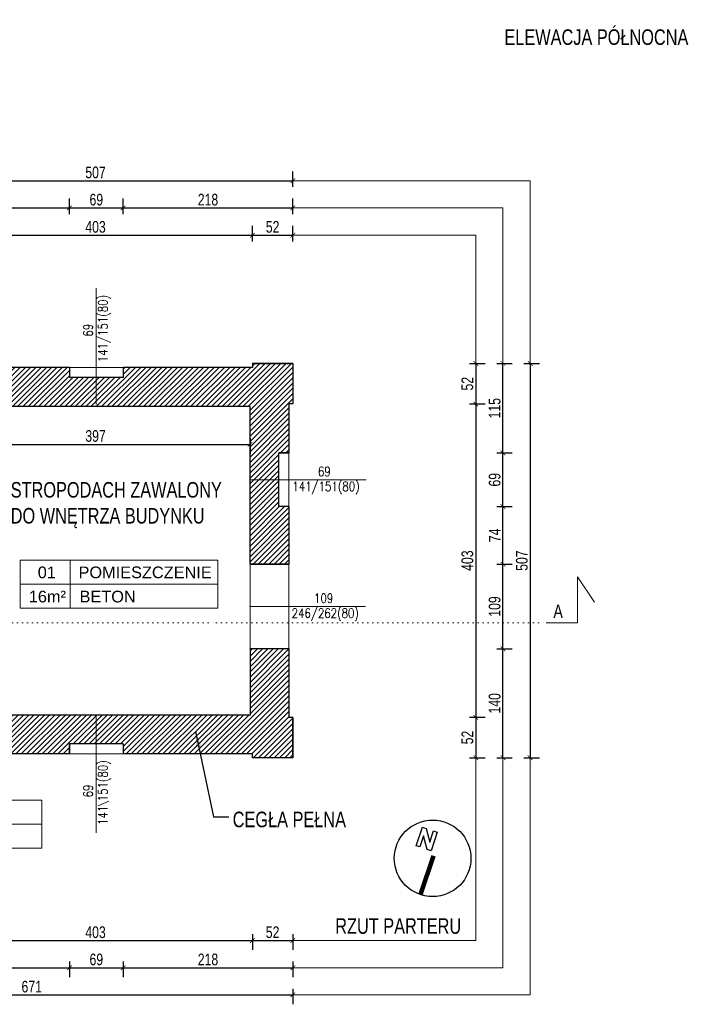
# Model space of a CAD drawing. Header units: millimetres. Extents: x 93304 to 114513, y -38366 to -34536.
# Tile 7 of 17: x 96675 to 97534, y -37525 to -36259. Entities that reach past the tile are written whole.
import ezdxf
from ezdxf.enums import TextEntityAlignment as Align

# ---------------------------------------------------------------- set-up
doc = ezdxf.new("R2010")
doc.units = ezdxf.units.MM
doc.linetypes.add('DOT', pattern=[6.35, 0, -6.35])
doc.layers.add('_A_Hatch', color=7, linetype='Continuous', lineweight=9, true_color=0x666666)
for name, color, linetype, lineweight in [('_A_Opis', 2, 'Continuous', 9), ('_AT_wymiar', 6, 'Continuous', 9), ('A_Cienka', 1, 'Continuous', 9), ('A_Konstrukcyjne_', 4, 'Continuous', 30), ('A_Opis', 2, 'Continuous', 9), ('A_opis okien', 50, 'Continuous', 13)]:
    doc.layers.add(name, color=color, linetype=linetype, lineweight=lineweight)
doc.styles.add('ARIAL', font='arial.ttf', dxfattribs={"width": 0.75})
doc.styles.get("Standard").update_dxf_attribs({"font": 'arial.ttf', "height": 15})
doc.styles.add('WYMIARY', font='romans.shx', dxfattribs={"width": 0.8})
doc.dimstyles.new('M 100', dxfattribs={"dimscale": 100, "dimtxt": 0.2, "dimasz": 0.06, "dimexe": 0.12, "dimexo": 0, "dimgap": 0.03, "dimtad": 1, "dimdsep": 46, "dimtxsty": 'ARIAL', "dimblk": 'ARCHTICK', "dimcen": 0.09, "dimclrd": 256, "dimclre": 252, "dimclrt": 256, "dimadec": 1, "dimazin": 0, "dimtfac": 1, "dimtdec": 1, "dimtix": 1, "dimtmove": 0, "dimatfit": 3, "dimfxl": 0.08, "dimfxlon": 1, "dimtolj": 1, "dimarcsym": 0})

# ---------------------------------------------------------------- blocks, each defined once
blk = doc.blocks.new('_ArchTick')
at = {"color": 0, "linetype": 'ByBlock', "const_width": 0.15}
blk.add_lwpolyline([(-0.5, -0.5), (0.5, 0.5)], dxfattribs=at)
blk = doc.blocks.new('*D2')
at = {"layer": '_AT_wymiar', "color": 252, "lineweight": -2}
for p, q in [((96518.7, -36509.2), (96518.7, -36489.2)), ((96738.7, -36509.2), (96738.7, -36489.2))]:
    blk.add_line(p, q, dxfattribs=at)
at = {"layer": '_AT_wymiar', "lineweight": -2}
blk.add_line((96518.7, -36501.2), (96738.7, -36501.2), dxfattribs=at)
at = {"layer": 'Defpoints', "color": 0}
for p in [(96738.7, -36501.2), (96518.7, -36701.2), (96738.7, -36706.2)]:
    blk.add_point(p, dxfattribs=at)
at = {"layer": '_AT_wymiar', "lineweight": -2, "xscale": 6, "yscale": 6, "zscale": 6, "rotation": 180}
blk.add_blockref('_ArchTick', (96518.7, -36501.2), dxfattribs=at)
at = {"layer": '_AT_wymiar', "lineweight": -2, "xscale": 6, "yscale": 6, "zscale": 6}
blk.add_blockref('_ArchTick', (96738.7, -36501.2), dxfattribs=at)
at = {"layer": '_AT_wymiar', "insert": (96628.7, -36490.6), "char_height": 15, "attachment_point": 5, "style": 'ARIAL'}
blk.add_mtext('\\A1;220', dxfattribs=at)
blk = doc.blocks.new('*D3')
at = {"layer": '_AT_wymiar', "color": 252, "lineweight": -2}
for p, q in [((96738.7, -36509.2), (96738.7, -36489.2)), ((96807.7, -36509.2), (96807.7, -36489.2))]:
    blk.add_line(p, q, dxfattribs=at)
at = {"layer": '_AT_wymiar', "lineweight": -2}
blk.add_line((96738.7, -36501.2), (96807.7, -36501.2), dxfattribs=at)
at = {"layer": 'Defpoints', "color": 0}
for p in [(96807.7, -36501.2), (96738.7, -36706.2), (96807.7, -36706.2)]:
    blk.add_point(p, dxfattribs=at)
at = {"layer": '_AT_wymiar', "lineweight": -2, "xscale": 6, "yscale": 6, "zscale": 6, "rotation": 180}
blk.add_blockref('_ArchTick', (96738.7, -36501.2), dxfattribs=at)
at = {"layer": '_AT_wymiar', "lineweight": -2, "xscale": 6, "yscale": 6, "zscale": 6}
blk.add_blockref('_ArchTick', (96807.7, -36501.2), dxfattribs=at)
at = {"layer": '_AT_wymiar', "insert": (96773.2, -36490.6), "char_height": 15, "attachment_point": 5, "style": 'ARIAL'}
blk.add_mtext('\\A1;69', dxfattribs=at)
blk = doc.blocks.new('*D4')
at = {"layer": '_AT_wymiar', "color": 252, "lineweight": -2}
for p, q in [((96807.7, -36509.2), (96807.7, -36489.2)), ((97025.7, -36509.2), (97025.7, -36489.2))]:
    blk.add_line(p, q, dxfattribs=at)
at = {"layer": '_AT_wymiar', "lineweight": -2}
blk.add_line((96807.7, -36501.2), (97025.7, -36501.2), dxfattribs=at)
at = {"layer": 'Defpoints', "color": 0}
for p in [(97025.7, -36501.2), (97025.7, -36701.2), (96807.7, -36706.2)]:
    blk.add_point(p, dxfattribs=at)
at = {"layer": '_AT_wymiar', "lineweight": -2, "xscale": 6, "yscale": 6, "zscale": 6, "rotation": 180}
blk.add_blockref('_ArchTick', (96807.7, -36501.2), dxfattribs=at)
at = {"layer": '_AT_wymiar', "lineweight": -2, "xscale": 6, "yscale": 6, "zscale": 6}
blk.add_blockref('_ArchTick', (97025.7, -36501.2), dxfattribs=at)
at = {"layer": '_AT_wymiar', "insert": (96916.7, -36490.6), "char_height": 15, "attachment_point": 5, "style": 'ARIAL'}
blk.add_mtext('\\A1;218', dxfattribs=at)
blk = doc.blocks.new('*D5')
at = {"layer": '_AT_wymiar', "color": 252, "lineweight": -2}
for p, q in [((96518.7, -36474.2), (96518.7, -36454.2)), ((97025.7, -36474.2), (97025.7, -36454.2))]:
    blk.add_line(p, q, dxfattribs=at)
at = {"layer": '_AT_wymiar', "lineweight": -2}
blk.add_line((96518.7, -36466.2), (97025.7, -36466.2), dxfattribs=at)
at = {"layer": 'Defpoints', "color": 0}
for p in [(97025.7, -36466.2), (96518.7, -36701.2), (97025.7, -36701.2)]:
    blk.add_point(p, dxfattribs=at)
at = {"layer": '_AT_wymiar', "lineweight": -2, "xscale": 6, "yscale": 6, "zscale": 6, "rotation": 180}
blk.add_blockref('_ArchTick', (96518.7, -36466.2), dxfattribs=at)
at = {"layer": '_AT_wymiar', "lineweight": -2, "xscale": 6, "yscale": 6, "zscale": 6}
blk.add_blockref('_ArchTick', (97025.7, -36466.2), dxfattribs=at)
at = {"layer": '_AT_wymiar', "insert": (96772.2, -36455.6), "char_height": 15, "attachment_point": 5, "style": 'ARIAL'}
blk.add_mtext('\\A1;507', dxfattribs=at)
blk = doc.blocks.new('*D6')
at = {"layer": '_AT_wymiar', "color": 252, "lineweight": -2}
for p, q in [((97287.7, -37068.2), (97307.7, -37068.2)), ((97287.7, -37208.2), (97307.7, -37208.2))]:
    blk.add_line(p, q, dxfattribs=at)
at = {"layer": '_AT_wymiar', "lineweight": -2}
blk.add_line((97295.7, -37208.2), (97295.7, -37068.2), dxfattribs=at)
at = {"layer": 'Defpoints', "color": 0}
for p in [(97020.7, -37068.2), (97295.7, -37068.2), (97025.7, -37208.2)]:
    blk.add_point(p, dxfattribs=at)
at = {"layer": '_AT_wymiar', "lineweight": -2, "xscale": 6, "yscale": 6, "zscale": 6}
for p, rotation in [((97295.7, -37068.2), 90), ((97295.7, -37208.2), 270)]:
    blk.add_blockref('_ArchTick', p, dxfattribs=dict(at, rotation=rotation))
at = {"layer": '_AT_wymiar', "insert": (97285, -37138.2), "char_height": 15, "attachment_point": 5, "rotation": 90, "style": 'ARIAL'}
blk.add_mtext('\\A1;140', dxfattribs=at)
blk = doc.blocks.new('*D7')
at = {"layer": '_AT_wymiar', "color": 252, "lineweight": -2}
for p, q in [((97287.7, -36959.2), (97307.7, -36959.2)), ((97287.7, -37068.2), (97307.7, -37068.2))]:
    blk.add_line(p, q, dxfattribs=at)
at = {"layer": '_AT_wymiar', "lineweight": -2}
blk.add_line((97295.7, -37068.2), (97295.7, -36959.2), dxfattribs=at)
at = {"layer": 'Defpoints', "color": 0}
for p in [(97020.7, -36959.2), (97295.7, -36959.2), (97020.7, -37068.2)]:
    blk.add_point(p, dxfattribs=at)
at = {"layer": '_AT_wymiar', "lineweight": -2, "xscale": 6, "yscale": 6, "zscale": 6}
for p, rotation in [((97295.7, -36959.2), 90), ((97295.7, -37068.2), 270)]:
    blk.add_blockref('_ArchTick', p, dxfattribs=dict(at, rotation=rotation))
at = {"layer": '_AT_wymiar', "insert": (97285, -37013.7), "char_height": 15, "attachment_point": 5, "rotation": 90, "style": 'ARIAL'}
blk.add_mtext('\\A1;109', dxfattribs=at)
blk = doc.blocks.new('*D8')
at = {"layer": '_AT_wymiar', "color": 252, "lineweight": -2}
for p, q in [((97287.7, -36885.2), (97307.7, -36885.2)), ((97287.7, -36959.2), (97307.7, -36959.2))]:
    blk.add_line(p, q, dxfattribs=at)
at = {"layer": '_AT_wymiar', "lineweight": -2}
blk.add_line((97295.7, -36959.2), (97295.7, -36885.2), dxfattribs=at)
at = {"layer": 'Defpoints', "color": 0}
for p in [(97020.7, -36885.2), (97295.7, -36885.2), (97020.7, -36959.2)]:
    blk.add_point(p, dxfattribs=at)
at = {"layer": '_AT_wymiar', "lineweight": -2, "xscale": 6, "yscale": 6, "zscale": 6}
for p, rotation in [((97295.7, -36885.2), 90), ((97295.7, -36959.2), 270)]:
    blk.add_blockref('_ArchTick', p, dxfattribs=dict(at, rotation=rotation))
at = {"layer": '_AT_wymiar', "insert": (97285.2, -36922.2), "char_height": 15, "attachment_point": 5, "rotation": 90, "style": 'ARIAL'}
blk.add_mtext('\\A1;74', dxfattribs=at)
blk = doc.blocks.new('*D9')
at = {"layer": '_AT_wymiar', "color": 252, "lineweight": -2}
for p, q in [((97287.7, -36816.2), (97307.7, -36816.2)), ((97287.7, -36885.2), (97307.7, -36885.2))]:
    blk.add_line(p, q, dxfattribs=at)
at = {"layer": '_AT_wymiar', "lineweight": -2}
blk.add_line((97295.7, -36885.2), (97295.7, -36816.2), dxfattribs=at)
at = {"layer": 'Defpoints', "color": 0}
for p in [(97020.7, -36816.2), (97295.7, -36816.2), (97020.7, -36885.2)]:
    blk.add_point(p, dxfattribs=at)
at = {"layer": '_AT_wymiar', "lineweight": -2, "xscale": 6, "yscale": 6, "zscale": 6}
for p, rotation in [((97295.7, -36816.2), 90), ((97295.7, -36885.2), 270)]:
    blk.add_blockref('_ArchTick', p, dxfattribs=dict(at, rotation=rotation))
at = {"layer": '_AT_wymiar', "insert": (97285, -36850.7), "char_height": 15, "attachment_point": 5, "rotation": 90, "style": 'ARIAL'}
blk.add_mtext('\\A1;69', dxfattribs=at)
blk = doc.blocks.new('*D10')
at = {"layer": '_AT_wymiar', "color": 252, "lineweight": -2}
for p, q in [((97287.7, -36701.2), (97307.7, -36701.2)), ((97287.7, -36816.2), (97307.7, -36816.2))]:
    blk.add_line(p, q, dxfattribs=at)
at = {"layer": '_AT_wymiar', "lineweight": -2}
blk.add_line((97295.7, -36816.2), (97295.7, -36701.2), dxfattribs=at)
at = {"layer": 'Defpoints', "color": 0}
for p in [(97025.7, -36701.2), (97295.7, -36701.2), (97020.7, -36816.2)]:
    blk.add_point(p, dxfattribs=at)
at = {"layer": '_AT_wymiar', "lineweight": -2, "xscale": 6, "yscale": 6, "zscale": 6}
for p, rotation in [((97295.7, -36701.2), 90), ((97295.7, -36816.2), 270)]:
    blk.add_blockref('_ArchTick', p, dxfattribs=dict(at, rotation=rotation))
at = {"layer": '_AT_wymiar', "insert": (97285, -36758.7), "char_height": 15, "attachment_point": 5, "rotation": 90, "style": 'ARIAL'}
blk.add_mtext('\\A1;115', dxfattribs=at)
blk = doc.blocks.new('*D12')
at = {"layer": '_AT_wymiar', "color": 252, "lineweight": -2}
for p, q in [((97322.7, -36701.2), (97342.7, -36701.2)), ((97322.7, -37208.2), (97342.7, -37208.2))]:
    blk.add_line(p, q, dxfattribs=at)
at = {"layer": '_AT_wymiar', "lineweight": -2}
blk.add_line((97330.7, -36701.2), (97330.7, -37208.2), dxfattribs=at)
at = {"layer": 'Defpoints', "color": 0}
for p in [(97025.7, -36701.2), (97025.7, -37208.2), (97330.7, -37208.2)]:
    blk.add_point(p, dxfattribs=at)
at = {"layer": '_AT_wymiar', "lineweight": -2, "xscale": 6, "yscale": 6, "zscale": 6}
for p, rotation in [((97330.7, -36701.2), 90), ((97330.7, -37208.2), 270)]:
    blk.add_blockref('_ArchTick', p, dxfattribs=dict(at, rotation=rotation))
at = {"layer": '_AT_wymiar', "insert": (97320, -36954.7), "char_height": 15, "attachment_point": 5, "rotation": 90, "style": 'ARIAL'}
blk.add_mtext('\\A1;507', dxfattribs=at)
blk = doc.blocks.new('*D19')
at = {"layer": '_AT_wymiar', "color": 252, "lineweight": -2}
for p, q in [((96518.7, -37470.2), (96518.7, -37490.2)), ((96738.7, -37470.2), (96738.7, -37490.2))]:
    blk.add_line(p, q, dxfattribs=at)
at = {"layer": '_AT_wymiar', "lineweight": -2}
blk.add_line((96518.7, -37478.2), (96738.7, -37478.2), dxfattribs=at)
at = {"layer": 'Defpoints', "color": 0}
for p in [(96518.7, -37208.2), (96738.7, -37203.2), (96738.7, -37478.2)]:
    blk.add_point(p, dxfattribs=at)
at = {"layer": '_AT_wymiar', "lineweight": -2, "xscale": 6, "yscale": 6, "zscale": 6, "rotation": 180}
blk.add_blockref('_ArchTick', (96518.7, -37478.2), dxfattribs=at)
at = {"layer": '_AT_wymiar', "lineweight": -2, "xscale": 6, "yscale": 6, "zscale": 6}
blk.add_blockref('_ArchTick', (96738.7, -37478.2), dxfattribs=at)
at = {"layer": '_AT_wymiar', "insert": (96628.7, -37467.6), "char_height": 15, "attachment_point": 5, "style": 'ARIAL'}
blk.add_mtext('\\A1;220', dxfattribs=at)
blk = doc.blocks.new('*D20')
at = {"layer": '_AT_wymiar', "color": 252, "lineweight": -2}
for p, q in [((96738.7, -37470.2), (96738.7, -37490.2)), ((96807.7, -37470.2), (96807.7, -37490.2))]:
    blk.add_line(p, q, dxfattribs=at)
at = {"layer": '_AT_wymiar', "lineweight": -2}
blk.add_line((96738.7, -37478.2), (96807.7, -37478.2), dxfattribs=at)
at = {"layer": 'Defpoints', "color": 0}
for p in [(96738.7, -37203.2), (96807.7, -37203.2), (96807.7, -37478.2)]:
    blk.add_point(p, dxfattribs=at)
at = {"layer": '_AT_wymiar', "lineweight": -2, "xscale": 6, "yscale": 6, "zscale": 6, "rotation": 180}
blk.add_blockref('_ArchTick', (96738.7, -37478.2), dxfattribs=at)
at = {"layer": '_AT_wymiar', "lineweight": -2, "xscale": 6, "yscale": 6, "zscale": 6}
blk.add_blockref('_ArchTick', (96807.7, -37478.2), dxfattribs=at)
at = {"layer": '_AT_wymiar', "insert": (96773.2, -37467.6), "char_height": 15, "attachment_point": 5, "style": 'ARIAL'}
blk.add_mtext('\\A1;69', dxfattribs=at)
blk = doc.blocks.new('*D21')
at = {"layer": '_AT_wymiar', "color": 252, "lineweight": -2}
for p, q in [((96807.7, -37470.2), (96807.7, -37490.2)), ((97025.7, -37470.2), (97025.7, -37490.2))]:
    blk.add_line(p, q, dxfattribs=at)
at = {"layer": '_AT_wymiar', "lineweight": -2}
blk.add_line((96807.7, -37478.2), (97025.7, -37478.2), dxfattribs=at)
at = {"layer": 'Defpoints', "color": 0}
for p in [(96807.7, -37203.2), (97025.7, -37208.2), (97025.7, -37478.2)]:
    blk.add_point(p, dxfattribs=at)
at = {"layer": '_AT_wymiar', "lineweight": -2, "xscale": 6, "yscale": 6, "zscale": 6, "rotation": 180}
blk.add_blockref('_ArchTick', (96807.7, -37478.2), dxfattribs=at)
at = {"layer": '_AT_wymiar', "lineweight": -2, "xscale": 6, "yscale": 6, "zscale": 6}
blk.add_blockref('_ArchTick', (97025.7, -37478.2), dxfattribs=at)
at = {"layer": '_AT_wymiar', "insert": (96916.7, -37467.6), "char_height": 15, "attachment_point": 5, "style": 'ARIAL'}
blk.add_mtext('\\A1;218', dxfattribs=at)
blk = doc.blocks.new('*D22')
at = {"layer": '_AT_wymiar', "color": 252, "lineweight": -2}
for p, q in [((96354.7, -37505.2), (96354.7, -37525.2)), ((97025.7, -37505.2), (97025.7, -37525.2))]:
    blk.add_line(p, q, dxfattribs=at)
at = {"layer": '_AT_wymiar', "lineweight": -2}
blk.add_line((96354.7, -37513.2), (97025.7, -37513.2), dxfattribs=at)
at = {"layer": 'Defpoints', "color": 0}
for p in [(96354.7, -37208.2), (97025.7, -37208.2), (97025.7, -37513.2)]:
    blk.add_point(p, dxfattribs=at)
at = {"layer": '_AT_wymiar', "lineweight": -2, "xscale": 6, "yscale": 6, "zscale": 6, "rotation": 180}
blk.add_blockref('_ArchTick', (96354.7, -37513.2), dxfattribs=at)
at = {"layer": '_AT_wymiar', "lineweight": -2, "xscale": 6, "yscale": 6, "zscale": 6}
blk.add_blockref('_ArchTick', (97025.7, -37513.2), dxfattribs=at)
at = {"layer": '_AT_wymiar', "insert": (96690.2, -37502.6), "char_height": 15, "attachment_point": 5, "style": 'ARIAL'}
blk.add_mtext('\\A1;671', dxfattribs=at)
blk = doc.blocks.new('szpila okna')
at = {"layer": 'A_opis okien'}
blk.add_lwpolyline([(-55.2, 0), (111, 0)], dxfattribs=at)
at = {"layer": 'A_opis okien', "style": 'WYMIARY', "width": 0.8}
for tag, height, p in [('QQQQ', 9.6, (51.4, 11.8)), ('OP', 19.2, (145.8, -0.8)), ('SSS', 9.6, (51.4, -11.8))]:
    blk.add_attdef(tag, text='', height=height, dxfattribs=at).set_placement(p, align=Align.MIDDLE_CENTER)
blk = doc.blocks.new('*D69')
at = {"layer": '_AT_wymiar', "color": 252, "lineweight": -2}
for p, q in [((96570.7, -36544.2), (96570.7, -36524.2)), ((96973.7, -36544.2), (96973.7, -36524.2))]:
    blk.add_line(p, q, dxfattribs=at)
at = {"layer": '_AT_wymiar', "lineweight": -2}
blk.add_line((96570.7, -36536.2), (96973.7, -36536.2), dxfattribs=at)
at = {"layer": 'Defpoints', "color": 0}
for p in [(96973.7, -36536.2), (96570.7, -36701.2), (96973.7, -36701.2)]:
    blk.add_point(p, dxfattribs=at)
at = {"layer": '_AT_wymiar', "lineweight": -2, "xscale": 6, "yscale": 6, "zscale": 6, "rotation": 180}
blk.add_blockref('_ArchTick', (96570.7, -36536.2), dxfattribs=at)
at = {"layer": '_AT_wymiar', "lineweight": -2, "xscale": 6, "yscale": 6, "zscale": 6}
blk.add_blockref('_ArchTick', (96973.7, -36536.2), dxfattribs=at)
at = {"layer": '_AT_wymiar', "insert": (96772.2, -36525.6), "char_height": 15, "attachment_point": 5, "style": 'ARIAL'}
blk.add_mtext('\\A1;403', dxfattribs=at)
blk = doc.blocks.new('*D70')
at = {"layer": '_AT_wymiar', "color": 252, "lineweight": -2}
for p, q in [((96973.7, -36544.2), (96973.7, -36524.2)), ((97025.7, -36544.2), (97025.7, -36524.2))]:
    blk.add_line(p, q, dxfattribs=at)
at = {"layer": '_AT_wymiar', "lineweight": -2}
blk.add_line((96973.7, -36536.2), (97025.7, -36536.2), dxfattribs=at)
at = {"layer": 'Defpoints', "color": 0}
for p in [(97025.7, -36536.2), (96973.7, -36701.2), (97025.7, -36701.2)]:
    blk.add_point(p, dxfattribs=at)
at = {"layer": '_AT_wymiar', "lineweight": -2, "xscale": 6, "yscale": 6, "zscale": 6, "rotation": 180}
blk.add_blockref('_ArchTick', (96973.7, -36536.2), dxfattribs=at)
at = {"layer": '_AT_wymiar', "lineweight": -2, "xscale": 6, "yscale": 6, "zscale": 6}
blk.add_blockref('_ArchTick', (97025.7, -36536.2), dxfattribs=at)
at = {"layer": '_AT_wymiar', "insert": (96999.7, -36525.6), "char_height": 15, "attachment_point": 5, "style": 'ARIAL'}
blk.add_mtext('\\A1;52', dxfattribs=at)
blk = doc.blocks.new('*D71')
at = {"layer": '_AT_wymiar', "color": 252, "lineweight": -2}
for p, q in [((97252.7, -36701.2), (97272.7, -36701.2)), ((97252.7, -36753.2), (97272.7, -36753.2))]:
    blk.add_line(p, q, dxfattribs=at)
at = {"layer": '_AT_wymiar', "lineweight": -2}
blk.add_line((97260.7, -36701.2), (97260.7, -36753.2), dxfattribs=at)
at = {"layer": 'Defpoints', "color": 0}
for p in [(97025.7, -36701.2), (97020.7, -36753.2), (97260.7, -36753.2)]:
    blk.add_point(p, dxfattribs=at)
at = {"layer": '_AT_wymiar', "lineweight": -2, "xscale": 6, "yscale": 6, "zscale": 6}
for p, rotation in [((97260.7, -36701.2), 90), ((97260.7, -36753.2), 270)]:
    blk.add_blockref('_ArchTick', p, dxfattribs=dict(at, rotation=rotation))
at = {"layer": '_AT_wymiar', "insert": (97250, -36727.2), "char_height": 15, "attachment_point": 5, "rotation": 90, "style": 'ARIAL'}
blk.add_mtext('\\A1;52', dxfattribs=at)
blk = doc.blocks.new('*D72')
at = {"layer": '_AT_wymiar', "color": 252, "lineweight": -2}
for p, q in [((97252.7, -36753.2), (97272.7, -36753.2)), ((97252.7, -37156.2), (97272.7, -37156.2))]:
    blk.add_line(p, q, dxfattribs=at)
at = {"layer": '_AT_wymiar', "lineweight": -2}
blk.add_line((97260.7, -36753.2), (97260.7, -37156.2), dxfattribs=at)
at = {"layer": 'Defpoints', "color": 0}
for p in [(97020.7, -36753.2), (97025.7, -37156.2), (97260.7, -37156.2)]:
    blk.add_point(p, dxfattribs=at)
at = {"layer": '_AT_wymiar', "lineweight": -2, "xscale": 6, "yscale": 6, "zscale": 6}
for p, rotation in [((97260.7, -36753.2), 90), ((97260.7, -37156.2), 270)]:
    blk.add_blockref('_ArchTick', p, dxfattribs=dict(at, rotation=rotation))
at = {"layer": '_AT_wymiar', "insert": (97250, -36954.7), "char_height": 15, "attachment_point": 5, "rotation": 90, "style": 'ARIAL'}
blk.add_mtext('\\A1;403', dxfattribs=at)
blk = doc.blocks.new('*D73')
at = {"layer": '_AT_wymiar', "color": 252, "lineweight": -2}
for p, q in [((97252.7, -37156.2), (97272.7, -37156.2)), ((97252.7, -37208.2), (97272.7, -37208.2))]:
    blk.add_line(p, q, dxfattribs=at)
at = {"layer": '_AT_wymiar', "lineweight": -2}
blk.add_line((97260.7, -37156.2), (97260.7, -37208.2), dxfattribs=at)
at = {"layer": 'Defpoints', "color": 0}
for p in [(97025.7, -37156.2), (97025.7, -37208.2), (97260.7, -37208.2)]:
    blk.add_point(p, dxfattribs=at)
at = {"layer": '_AT_wymiar', "lineweight": -2, "xscale": 6, "yscale": 6, "zscale": 6}
for p, rotation in [((97260.7, -37156.2), 90), ((97260.7, -37208.2), 270)]:
    blk.add_blockref('_ArchTick', p, dxfattribs=dict(at, rotation=rotation))
at = {"layer": '_AT_wymiar', "insert": (97250, -37182.2), "char_height": 15, "attachment_point": 5, "rotation": 90, "style": 'ARIAL'}
blk.add_mtext('\\A1;52', dxfattribs=at)
blk = doc.blocks.new('*D77')
at = {"layer": '_AT_wymiar', "color": 252, "lineweight": -2}
for p, q in [((96570.7, -37435.2), (96570.7, -37455.2)), ((96973.7, -37435.2), (96973.7, -37455.2))]:
    blk.add_line(p, q, dxfattribs=at)
at = {"layer": '_AT_wymiar', "lineweight": -2}
blk.add_line((96570.7, -37443.2), (96973.7, -37443.2), dxfattribs=at)
at = {"layer": 'Defpoints', "color": 0}
for p in [(96570.7, -37208.2), (96973.7, -37208.2), (96973.7, -37443.2)]:
    blk.add_point(p, dxfattribs=at)
at = {"layer": '_AT_wymiar', "lineweight": -2, "xscale": 6, "yscale": 6, "zscale": 6, "rotation": 180}
blk.add_blockref('_ArchTick', (96570.7, -37443.2), dxfattribs=at)
at = {"layer": '_AT_wymiar', "lineweight": -2, "xscale": 6, "yscale": 6, "zscale": 6}
blk.add_blockref('_ArchTick', (96973.7, -37443.2), dxfattribs=at)
at = {"layer": '_AT_wymiar', "insert": (96772.2, -37432.6), "char_height": 15, "attachment_point": 5, "style": 'ARIAL'}
blk.add_mtext('\\A1;403', dxfattribs=at)
blk = doc.blocks.new('*D78')
at = {"layer": '_AT_wymiar', "color": 252, "lineweight": -2}
for p, q in [((96973.7, -37435.2), (96973.7, -37455.2)), ((97025.7, -37435.2), (97025.7, -37455.2))]:
    blk.add_line(p, q, dxfattribs=at)
at = {"layer": '_AT_wymiar', "lineweight": -2}
blk.add_line((96973.7, -37443.2), (97025.7, -37443.2), dxfattribs=at)
at = {"layer": 'Defpoints', "color": 0}
for p in [(96973.7, -37208.2), (97025.7, -37208.2), (97025.7, -37443.2)]:
    blk.add_point(p, dxfattribs=at)
at = {"layer": '_AT_wymiar', "lineweight": -2, "xscale": 6, "yscale": 6, "zscale": 6, "rotation": 180}
blk.add_blockref('_ArchTick', (96973.7, -37443.2), dxfattribs=at)
at = {"layer": '_AT_wymiar', "lineweight": -2, "xscale": 6, "yscale": 6, "zscale": 6}
blk.add_blockref('_ArchTick', (97025.7, -37443.2), dxfattribs=at)
at = {"layer": '_AT_wymiar', "insert": (96999.7, -37432.6), "char_height": 15, "attachment_point": 5, "style": 'ARIAL'}
blk.add_mtext('\\A1;52', dxfattribs=at)
blk = doc.blocks.new('*D81')
at = {"layer": '_AT_wymiar', "color": 252, "lineweight": -2}
for p, q in [((96573.7, -36797.2), (96573.7, -36817.2)), ((96970.7, -36797.2), (96970.7, -36817.2))]:
    blk.add_line(p, q, dxfattribs=at)
at = {"layer": '_AT_wymiar', "lineweight": -2}
blk.add_line((96573.7, -36805.2), (96970.7, -36805.2), dxfattribs=at)
at = {"layer": 'Defpoints', "color": 0}
for p in [(96573.7, -36756.2), (96970.7, -36756.2), (96970.7, -36805.2)]:
    blk.add_point(p, dxfattribs=at)
at = {"layer": '_AT_wymiar', "lineweight": -2, "xscale": 6, "yscale": 6, "zscale": 6, "rotation": 180}
blk.add_blockref('_ArchTick', (96573.7, -36805.2), dxfattribs=at)
at = {"layer": '_AT_wymiar', "lineweight": -2, "xscale": 6, "yscale": 6, "zscale": 6}
blk.add_blockref('_ArchTick', (96970.7, -36805.2), dxfattribs=at)
at = {"layer": '_AT_wymiar', "insert": (96772.2, -36794.5), "char_height": 15, "attachment_point": 5, "style": 'ARIAL'}
blk.add_mtext('\\A1;397', dxfattribs=at)

msp = doc.modelspace()

# ---------------------------------------------------------------- hatches: boundary and pattern name
at = {"layer": '_A_Hatch', "lineweight": 5}
h = msp.add_hatch(dxfattribs=at)
h.set_pattern_fill('ANSI31', color=256, scale=1.5)
h.set_pattern_definition([(45, (-496.2677, -42.7944), (-3.36759605, 3.36759605), [])])
h.paths.add_polyline_path([(96354.661, -36936.216), (96354.661, -36904.216), (96394.661, -36904.216), (96394.661, -36909.216), (96523.661, -36909.216), (96523.661, -36904.216), (96523.661, -36753.216), (96518.661, -36753.216), (96518.661, -36701.216), (96570.661, -36701.216), (96570.661, -36706.216), (96738.661, -36706.216), (96738.661, -36719.216), (96773.161, -36719.216), (96807.661, -36719.216), (96807.661, -36706.216), (96973.661, -36706.216), (96973.661, -36701.216), (97025.661, -36701.216), (97025.661, -36753.216), (97020.661, -36753.216), (97020.661, -36816.216), (97007.661, -36816.216), (97007.661, -36850.709), (97007.661, -36885.216), (97020.661, -36885.216), (97020.661, -36959.216), (96970.661, -36959.216), (96970.661, -36756.216), (96573.661, -36756.216), (96573.661, -37153.216), (96970.661, -37153.216), (96970.661, -37068.216), (97020.661, -37068.216), (97020.661, -37156.216), (97025.661, -37156.216), (97025.661, -37208.216), (96973.661, -37208.216), (96973.661, -37203.216), (96807.661, -37203.216), (96807.661, -37190.216), (96773.161, -37190.216), (96738.661, -37190.216), (96738.661, -37203.216), (96570.661, -37203.216), (96570.661, -37208.216), (96518.661, -37208.216), (96518.661, -37203.216), (96449.459, -37203.216), (96449.459, -37166.216), (96520.661, -37166.216), (96520.661, -36946.216), (96396.661, -36946.216), (96396.661, -36999.216), (96359.661, -36999.216), (96359.661, -36936.216)])

# ---------------------------------------------------------------- linework, layer by layer
at = {"layer": '_A_Opis'}
for p, q in [((96739.759, -36954.297), (96739.759, -37015.851)), ((96675.505, -36985.074), (96929.282, -36985.074)), ((96449.459, -37293.684), (96703.235, -37293.684))]:
    msp.add_line(p, q, dxfattribs=at)
for points in [[(96675.505, -36954.297), (96929.282, -36954.297), (96929.282, -37015.851), (96675.505, -37015.851)], [(96449.459, -37262.907), (96703.235, -37262.907), (96703.235, -37324.461), (96449.459, -37324.461)]]:
    msp.add_lwpolyline(points, close=True, dxfattribs=at)
at = {"layer": '_A_Opis', "color": 2, "linetype": 'DOT'}
msp.add_lwpolyline([(96052.638, -37034.634), (96927.77, -37034.634), (96986.466, -37034.634), (97351.056, -37034.634)], dxfattribs=at)
at = {"layer": '_AT_wymiar'}
msp.add_lwpolyline([(96570.661, -36706.216), (96973.661, -36706.216), (96973.661, -36701.216), (97025.661, -36701.216), (97025.661, -36753.216), (97020.661, -36753.216), (97020.661, -37156.216), (97025.661, -37156.216), (97025.661, -37208.216), (96973.661, -37208.216), (96973.661, -37203.216), (96570.661, -37203.216)], dxfattribs=at)
at = {"layer": 'A_Cienka'}
for points in [[(96738.661, -36706.216), (96807.661, -36706.216), (96807.661, -36719.216), (96738.661, -36719.216)], [(97020.661, -36885.216), (97007.661, -36885.216), (97007.661, -36816.216), (97020.661, -36816.216)], [(96970.661, -37068.216), (97020.661, -37068.216), (97020.661, -36959.216), (96970.661, -36959.216)], [(96738.661, -37190.216), (96807.661, -37190.216), (96807.661, -37203.216), (96738.661, -37203.216)]]:
    msp.add_lwpolyline(points, close=True, dxfattribs=at)
at = {"layer": 'A_Konstrukcyjne_', "color": 5, "lineweight": 140}
msp.add_line((97189.618, -37384.163), (97206.381, -37334.236), dxfattribs=at)
at = {"layer": 'A_Konstrukcyjne_'}
for points in [[(97025.661, -36701.216), (96973.661, -36701.216), (96973.661, -36706.216), (96807.661, -36706.216)], [(96973.661, -36701.216), (97025.661, -36701.216), (97025.661, -36753.216)], [(97025.661, -36701.216), (97025.661, -36753.216), (97020.661, -36753.216)], [(96738.661, -36706.216), (96570.661, -36706.216)], [(96738.661, -36706.216), (96738.661, -36719.216)], [(96807.661, -36706.216), (96807.661, -36719.216), (96738.661, -36719.216)], [(97020.661, -36753.216), (97020.661, -36816.216)], [(96970.661, -37153.216), (96573.661, -37153.216), (96573.661, -36756.216), (96970.661, -36756.216)], [(96970.661, -36959.216), (96970.661, -36756.216), (96970.661, -36756.216)], [(97020.661, -36816.216), (97007.661, -36816.216)], [(97007.661, -36816.216), (97020.661, -36816.216)], [(97007.661, -36885.216), (97007.661, -36816.216)], [(97020.661, -36885.216), (97007.661, -36885.216)], [(97020.661, -36885.216), (97007.661, -36885.216)], [(97020.661, -36885.216), (97020.661, -36959.216)], [(97020.661, -36885.216), (97020.661, -36959.216)], [(97020.661, -36959.216), (96970.661, -36959.216)], [(96970.661, -36959.216), (97020.661, -36959.216)], [(97020.661, -37068.216), (96970.661, -37068.216)], [(97020.661, -37068.216), (96970.661, -37068.216)], [(96970.661, -37068.216), (96970.661, -37153.216), (96970.661, -37153.216)], [(97020.661, -37068.216), (97020.661, -37156.216)], [(97025.661, -37156.216), (97025.661, -37208.216), (96973.661, -37208.216)], [(97025.661, -37208.216), (97025.661, -37156.216), (97020.661, -37156.216)], [(96738.661, -37190.216), (96738.661, -37203.216)], [(96738.661, -37203.216), (96738.661, -37190.216)], [(96807.661, -37190.216), (96738.661, -37190.216)], [(96807.661, -37190.216), (96807.661, -37203.216)], [(96807.661, -37190.216), (96807.661, -37203.216)], [(96738.661, -37203.216), (96570.661, -37203.216)], [(96973.661, -37203.216), (96807.661, -37203.216)], [(97025.661, -37203.216), (97025.661, -37208.216), (96973.661, -37208.216), (96973.661, -37203.216)]]:
    msp.add_lwpolyline(points, dxfattribs=at)
at = {"layer": 'A_Konstrukcyjne_', "color": 5}
msp.add_lwpolyline([(97206.492, -37302.237), (97211.27, -37303.841), (97203.249, -37327.73), (97198.471, -37326.126), (97193.728, -37308.584), (97188.916, -37322.918), (97184.138, -37321.313), (97192.159, -37297.424), (97196.937, -37299.028), (97201.68, -37316.57), (97206.492, -37302.237), (97211.27, -37303.841)], dxfattribs=at)
msp.add_circle((97205.284, -37337.504), 49.219, dxfattribs=at)
at = {"layer": 'A_Opis'}
msp.add_lwpolyline([(97413.095, -37008.121), (97391.245, -36975.446), (97391.245, -37034.634), (97351.056, -37034.634)], dxfattribs=at)
at = {"layer": 'Defpoints', "color": 8, "lineweight": 0}
for points in [[(96084.661, -37513.216), (97330.661, -37513.216), (97330.661, -36466.216), (96084.661, -36466.216)], [(96119.661, -37478.216), (97295.661, -37478.216), (97295.661, -36501.216), (96119.661, -36501.216)], [(96154.661, -37443.216), (97260.661, -37443.216), (97260.661, -36536.216), (96154.661, -36536.216)]]:
    msp.add_lwpolyline(points, close=True, dxfattribs=at)

# ---------------------------------------------------------------- block references
at = {"layer": 'A_opis okien'}
ref = msp.add_blockref('szpila okna', (96773.161, -36704.254), dxfattribs=dict(at, xscale=-0.89856, yscale=0.89856, zscale=0.89856, rotation=269.9999999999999))
ref.add_attrib('QQQQ', '141/151(80)', dxfattribs={"height": 12, "rotation": 90, "style": 'WYMIARY', "width": 0.8}).set_placement((96781.636, -36656.328), align=Align.MIDDLE_CENTER)
ref.add_attrib('SSS', '69', dxfattribs={"height": 12, "rotation": 90, "style": 'WYMIARY', "width": 0.8}).set_placement((96762.568, -36658.412), align=Align.MIDDLE_CENTER)
ref = msp.add_blockref('szpila okna', (97020.374, -36850.709), dxfattribs=dict(at, xscale=-0.89856, yscale=0.89856, zscale=0.89856, rotation=180))
ref.add_attrib('QQQQ', '141/151(80)', dxfattribs={"height": 12, "style": 'WYMIARY', "width": 0.8}).set_placement((97068.299, -36859.183), align=Align.MIDDLE_CENTER)
ref.add_attrib('SSS', '69', dxfattribs={"height": 12, "style": 'WYMIARY', "width": 0.8}).set_placement((97066.215, -36840.115), align=Align.MIDDLE_CENTER)
ref = msp.add_blockref('szpila okna', (97019.429, -37013.716), dxfattribs=dict(at, xscale=-0.89856, yscale=0.89856, zscale=0.89856, rotation=180))
ref.add_attrib('QQQQ', '246/262(80)', dxfattribs={"height": 12, "style": 'WYMIARY', "width": 0.8}).set_placement((97067.354, -37022.19), align=Align.MIDDLE_CENTER)
ref.add_attrib('SSS', '109', dxfattribs={"height": 12, "style": 'WYMIARY', "width": 0.8}).set_placement((97065.27, -37003.122), align=Align.MIDDLE_CENTER)
ref = msp.add_blockref('szpila okna', (96773.161, -37205.121), dxfattribs=dict(at, xscale=0.89856, yscale=0.89856, zscale=0.89856, rotation=269.9999999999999))
ref.add_attrib('QQQQ', '141\\151(80)', dxfattribs={"height": 12, "rotation": 90, "style": 'WYMIARY', "width": 0.8}).set_placement((96781.636, -37253.046), align=Align.MIDDLE_CENTER)
ref.add_attrib('SSS', '69', dxfattribs={"height": 12, "rotation": 90, "style": 'WYMIARY', "width": 0.8}).set_placement((96762.568, -37250.962), align=Align.MIDDLE_CENTER)

# ---------------------------------------------------------------- texts
at = {"layer": '_A_Hatch', "color": 232, "lineweight": 35, "true_color": 0xd70d54, "char_height": 20, "style": 'ARIAL'}
for s, insert, attachment_point in [('STROPODACH ZAWALONY\\PDO WNĘTRZA BUDYNKU', (96663.216, -36913.066), 7), ('CEGŁA PEŁNA', (97093.998, -37297.786), 9)]:
    msp.add_mtext(s, dxfattribs=dict(at, insert=insert, attachment_point=attachment_point))
at = {"layer": '_A_Opis', "lineweight": 35, "char_height": 20, "attachment_point": 9, "style": 'ARIAL'}
for s, insert in [('ELEWACJA PÓŁNOCNA', (97533.899, -36291.835)), ('RZUT PARTERU', (97241.999, -37434.85))]:
    msp.add_mtext(s, dxfattribs=dict(at, insert=insert))
at = {"layer": '_A_Opis', "char_height": 15, "width": 247.427, "attachment_point": 1}
for s, insert in [('01     POMIESZCZENIE ', (96697.929, -36962.277)), (' \\P16m²   BETON', (96686.455, -36968.386))]:
    msp.add_mtext(s, dxfattribs=dict(at, insert=insert))
at = {"layer": 'A_Opis', "linetype": 'ByBlock', "ltscale": 5, "insert": (97366.55, -37011.147), "char_height": 17.5, "width": 18.52018, "attachment_point": 2, "line_spacing_factor": 0.938532, "style": 'ARIAL'}
msp.add_mtext('A', dxfattribs=at)

# ---------------------------------------------------------------- dimensions: what is measured, and where the dimension line sits
at = {"layer": '_AT_wymiar'}
for base, p1, p2, override, picture, middle in [((97025.661, -36466.216), (96518.661, -36701.216), (97025.661, -36701.216), {"dimtxt": 0.15, "dimblk": 'ArchTick', "dimtmove": 1}, '*D5', (96772.161, -36455.557)), ((96738.661, -36501.216), (96518.661, -36701.216), (96738.661, -36706.216), {"dimtxt": 0.15, "dimblk": 'ArchTick', "dimtmove": 1}, '*D2', (96628.661, -36490.557)), ((96807.661, -36501.216), (96738.661, -36706.216), (96807.661, -36706.216), {"dimtxt": 0.15, "dimblk": 'ArchTick', "dimtmove": 1}, '*D3', (96773.161, -36490.557)), ((97025.661, -36501.216), (96807.661, -36706.216), (97025.661, -36701.216), {"dimtxt": 0.15, "dimblk": 'ArchTick', "dimtmove": 1}, '*D4', (96916.661, -36490.557)), ((96973.661, -36536.216), (96570.661, -36701.216), (96973.661, -36701.216), {"dimtxt": 0.15, "dimblk": 'ArchTick', "dimtmove": 1}, '*D69', (96772.161, -36525.552)), ((97025.661, -36536.216), (96973.661, -36701.216), (97025.661, -36701.216), {"dimtxt": 0.15, "dimblk": 'ArchTick', "dimtmove": 1}, '*D70', (96999.661, -36525.557)), ((96970.661, -36805.201), (96573.661, -36756.216), (96970.661, -36756.216), {"dimtxt": 0.15, "dimblk": 'ArchTick', "dimtmove": 1}, '*D81', (96772.161, -36794.538)), ((97025.661, -37513.216), (96354.661, -37208.216), (97025.661, -37208.216), {"dimtxt": 0.15, "dimblk": 'ArchTick', "dimtmove": 1}, '*D22', (96690.161, -37502.557)), ((96738.661, -37478.216), (96518.661, -37208.216), (96738.661, -37203.216), {"dimtxt": 0.15, "dimtmove": 1}, '*D19', (96628.661, -37467.557)), ((96973.661, -37443.216), (96570.661, -37208.216), (96973.661, -37208.216), {"dimtxt": 0.15, "dimblk": 'ArchTick', "dimtmove": 1}, '*D77', (96772.161, -37432.552)), ((96807.661, -37478.216), (96738.661, -37203.216), (96807.661, -37203.216), {"dimtxt": 0.15, "dimtmove": 1}, '*D20', (96773.161, -37467.557)), ((97025.661, -37478.216), (96807.661, -37203.216), (97025.661, -37208.216), {"dimtxt": 0.15, "dimtmove": 1}, '*D21', (96916.661, -37467.557)), ((97025.661, -37443.216), (96973.661, -37208.216), (97025.661, -37208.216), {"dimtxt": 0.15, "dimblk": 'ArchTick', "dimtmove": 1}, '*D78', (96999.661, -37432.557))]:
    dim = msp.add_linear_dim(base=base, p1=p1, p2=p2, dimstyle='M 100', override=override, dxfattribs=at)
    dim.commit()
    dim.dimension.update_dxf_attribs({"geometry": picture, "text_midpoint": middle})
for base, p1, p2, picture, middle in [((97295.661, -36701.216), (97020.661, -36816.216), (97025.661, -36701.216), '*D10', (97285.003, -36758.716)), ((97260.661, -36753.216), (97025.661, -36701.216), (97020.661, -36753.216), '*D71', (97250.003, -36727.216)), ((97330.661, -37208.216), (97025.661, -36701.216), (97025.661, -37208.216), '*D12', (97320.003, -36954.716)), ((97260.661, -37156.216), (97020.661, -36753.216), (97025.661, -37156.216), '*D72', (97249.998, -36954.716)), ((97295.661, -36816.216), (97020.661, -36885.216), (97020.661, -36816.216), '*D9', (97285.003, -36850.716)), ((97295.661, -36885.216), (97020.661, -36959.216), (97020.661, -36885.216), '*D8', (97285.161, -36922.216)), ((97295.661, -36959.216), (97020.661, -37068.216), (97020.661, -36959.216), '*D7', (97285.003, -37013.716)), ((97295.661, -37068.216), (97025.661, -37208.216), (97020.661, -37068.216), '*D6', (97285.003, -37138.216)), ((97260.661, -37208.216), (97025.661, -37156.216), (97025.661, -37208.216), '*D73', (97250.003, -37182.216))]:
    dim = msp.add_linear_dim(base=base, p1=p1, p2=p2, angle=90, dimstyle='M 100', override={"dimtxt": 0.15, "dimblk": 'ArchTick', "dimtmove": 1}, dxfattribs=at)
    dim.commit()
    dim.dimension.update_dxf_attribs({"geometry": picture, "text_midpoint": middle})

# ---------------------------------------------------------------- leaders
at = {"layer": '_A_Opis', "color": 232, "lineweight": 5, "true_color": 0xd70d54, "annotation_type": 0, "has_hookline": 1, "hookline_direction": 1, "text_width": 144.567, "horizontal_direction": (-1, 0, 0)}
msp.add_leader([(96900.688, -37174.575), (96923.592, -37284.057), (96943.592, -37284.057)], dimstyle='M 100', override={"dimasz": 0.2, "dimtad": 0}, dxfattribs=at)

doc.saveas('drawing.dxf')
